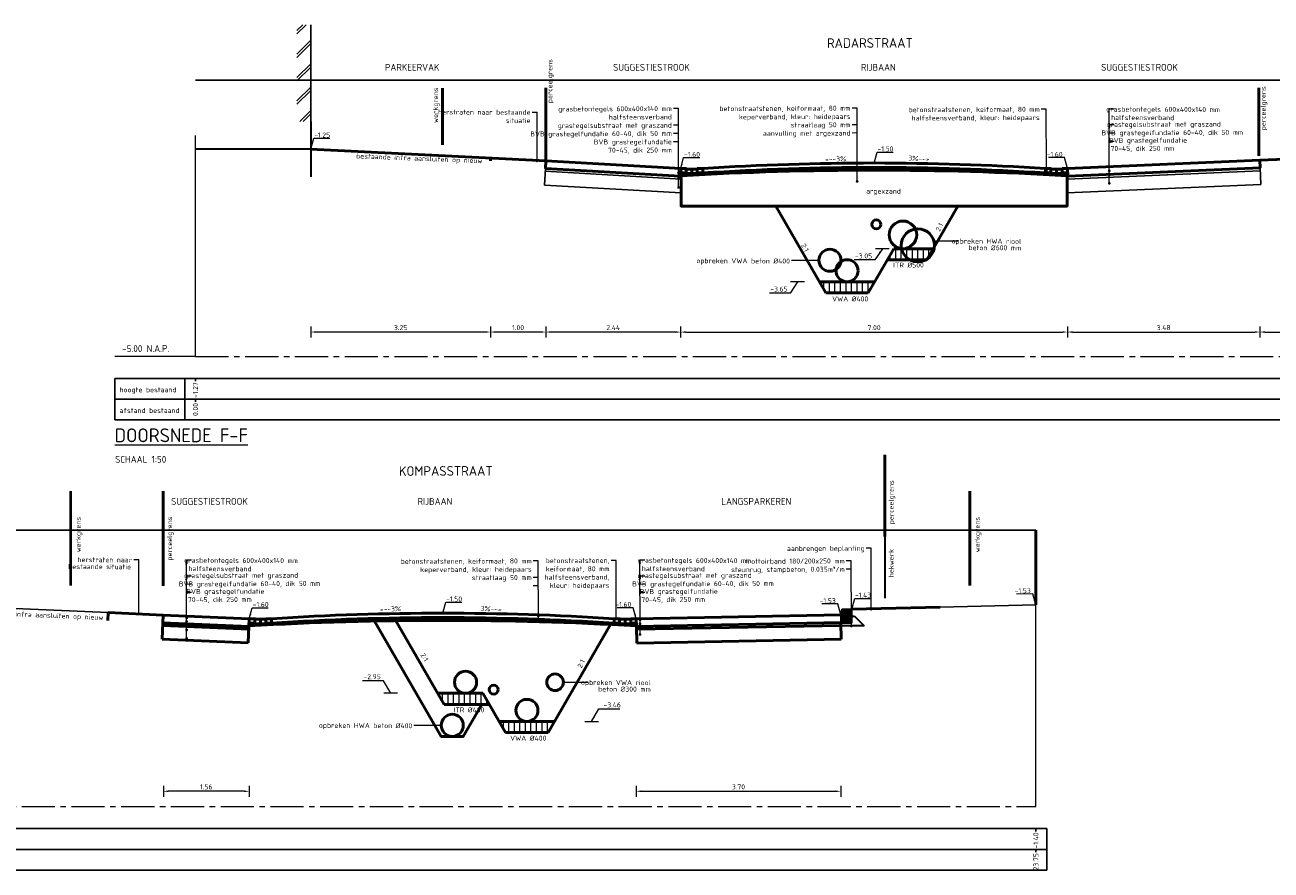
# Model space of a CAD drawing. Header units: metres. Extents: x 97967 to 197304, y 436003 to 872588.
# Tile 8 of 15: x 98618 to 98641, y 436234 to 436250. Entities that reach past the tile are written whole.
import ezdxf
from ezdxf.enums import TextEntityAlignment as Align
from ezdxf.lldxf.tags import DXFTag

# ---------------------------------------------------------------- set-up
doc = ezdxf.new("R2010")
doc.units = ezdxf.units.M
for name, pattern in [('AL-NAP_LIJN-SO', [15.25, 12, -1.5, 0.25, -1.5]), ('XX-CENTER', [8, 5, -1, 1, -1]), ('ZZ-AFBREEK-SO', [7, 4, -1, 1, -1]), ('ZZ-HIDDEN-SO', [4, 2, -2])]:
    doc.linetypes.add(name, pattern=pattern)
for name, color, linetype, lineweight in [('B-WE-OG-BEBOUWING_STRAATNAAM-T35-50', 50, 'Continuous', 35), ('B-WE-VH-M-50', 7, 'Continuous', 18), ('B-WE-VH-OPENVERHARDING_BETONSTRAATSTEEN-GD', 252, 'Continuous', 25), ('N-WE-GW-SLEUF-GD', 90, 'Continuous', 50), ('N-WE-GW-SLEUF-T18-50', 1, 'Continuous', 18), ('N-WE-GW-SLEUF-WERK-AD-50', 92, 'Continuous', 18), ('N-WE-IE-TERREINAFSCHEIDING_KUNSTMATIG-G', 30, 'IE-TERREINAFSCHEIDING_KUNSTMATIG-SO', 35), ('N-WE-KG-GRENS_PERCEEL-GD', 150, 'Continuous', 50), ('N-WE-KG-GRENS_WERK-GD', 7, 'Continuous', 50), ('N-WE-OG-BEBOUWING-GD', 7, 'Continuous', 35), ('N-WE-OG-T25-50', 7, 'Continuous', 25), ('N-WE-OG-TERREIN_GEVEL-SD', 7, 'Continuous', 25), ('N-WE-RI-DWA-GD', 20, 'Continuous', 50), ('N-WE-RI-GWA-T18-50', 1, 'Continuous', 18), ('N-WE-RI-ITR-GD', 50, 'Continuous', 50), ('N-WE-RI-M-50', 7, 'Continuous', 18), ('N-WE-RI-T18-50', 1, 'Continuous', 18), ('N-WE-VH-FUNDERING-GD', 7, 'Continuous', 50), ('N-WE-VH-FUNDERING_ZANDCEMENTSTABILISATIE-G', 7, 'ZZ-HIDDEN-SO', 35), ('N-WE-VH-GESLOTENVERHARDING-GD', 10, 'Continuous', 50), ('N-WE-VH-HALFVERHARDING_GRASBETONSTEEN-GD', 130, 'Continuous', 50), ('N-WE-VH-KANTOPSLUITING_TROTTOIRBAND-SD', 210, 'Continuous', 25), ('N-WE-VH-M-50', 7, 'Continuous', 18), ('N-WE-VH-OPENVERHARDING-GD', 90, 'Continuous', 50), ('N-WE-VH-OPENVERHARDING_BETONSTRAATSTEEN-GD', 90, 'Continuous', 50), ('N-WE-VH-T18-50', 1, 'Continuous', 18), ('N-WE-VH-VERHARDING_FUNDERING-GD', 7, 'Continuous', 25), ('N-WE-VH-VERKANTING-T18-50', 1, 'Continuous', 18), ('V-WE-RI-DRAINAGE-GD', 90, 'Continuous', 50), ('V-WE-RI-HWA_TRANSPORTLEIDING-GD', 150, 'Continuous', 50), ('V-WE-RI-VWA_RIOOLLEIDING-GD', 20, 'Continuous', 50), ('X-XX-AL-AFBREEKLIJN-G', 7, 'ZZ-AFBREEK-SO', 18), ('X-XX-AL-NAP-G', 7, 'AL-NAP_LIJN-SO', 18), ('X-XX-AL-NAP-GD', 7, 'Continuous', 25), ('X-XX-AL-PROFIELBALK-G', 7, 'Continuous', 25), ('X-XX-AL-PROFIELBALK-T18', 1, 'Continuous', 0), ('X-XX-AL-PROFIELBALK-T25', 7, 'Continuous', 15), ('X-XX-AL-PROFIELBALK-T50', 4, 'Continuous', 15), ('X-XX-AL-VERWIJZING_DOORSNEDE-T25-50', 7, 'Continuous', 25)]:
    doc.layers.add(name, color=color, linetype=linetype, lineweight=lineweight)
doc.layers.add('B-WE-VH-HULPLIJN-GD', color=7, linetype='Continuous', lineweight=25, plot=False)
doc.layers.add('N-WE-VH-HULPLIJN-GD', color=7, linetype='Continuous', lineweight=50, plot=False)
doc.styles.add('NLCS-ISO-M100-T18', font='NLCS-ISO.ttf', dxfattribs={"height": 0.18})
doc.styles.add('NLCS-ISO-M50-T18', font='NLCS-ISO.ttf', dxfattribs={"height": 0.09})
doc.styles.add('NLCS-ISO-M50-T25', font='NLCS-ISO.ttf', dxfattribs={"height": 0.125})
doc.styles.add('NLCS-ISO-M50-T35', font='NLCS-ISO.ttf', dxfattribs={"height": 0.175})
doc.styles.add('NLCS-ISO-M50-T50', font='NLCS-ISO.ttf', dxfattribs={"height": 0.25})
doc.styles.get("Standard").update_dxf_attribs({"font": 'arial.ttf'})
doc.linetypes.add('IE-TERREINAFSCHEIDING_KUNSTMATIG-SO', pattern='A,4,[82,NLCS.SHX,S=0.75,R=90,X=0,Y=0],4,-2', length=10)
tags = doc.linetypes.add('KG-PERCEEL', pattern='A,5.5,-2,["P",Standard,S=1.8,R=0,X=-0.5,Y=-0.9],-2,5.5,-2,[5,NLCS.SHX,S=0.75,R=0,X=0,Y=0],-2', length=19).pattern_tags.tags
tags[6] = DXFTag(74, 10)
doc.linetypes.add('V-CONTINUOUS-SO', pattern='A,3.5,[24,NLCS.SHX,S=0.5,R=0,X=0,Y=0],3.5', length=7)
doc.dimstyles.new('NLCS-M50-T18-PIJL_L2_H0', dxfattribs={"dimscale": 0.05, "dimtxt": 2.5, "dimasz": 1.8, "dimexe": 2, "dimexo": 2, "dimgap": 0.7, "dimtad": 1, "dimzin": 0, "dimdsep": 46, "dimtxsty": 'NLCS-ISO-M50-T18', "dimcen": 0, "dimdle": 2, "dimclrd": 256, "dimclre": 256, "dimclrt": 1, "dimadec": 0, "dimazin": 0, "dimtfac": 1, "dimtdec": 3, "dimtofl": 0, "dimtmove": 0, "dimatfit": 3, "dimfxl": 2, "dimfxlon": 1, "dimtfillclr": 256, "dimtolj": 1, "dimtzin": 0, "dimlwd": -1, "dimlwe": -1, "dimarcsym": 0})
doc.dimstyles.new('NLCS-M50-T18-PIJL_L2_H1', dxfattribs={"dimscale": 0.05, "dimtxt": 2.5, "dimasz": 1.8, "dimexe": 2, "dimexo": 2, "dimgap": 0.7, "dimtad": 1, "dimzin": 0, "dimdsep": 46, "dimtxsty": 'NLCS-ISO-M50-T18', "dimcen": 0, "dimdle": 2, "dimclrd": 256, "dimclre": 256, "dimclrt": 1, "dimadec": 1, "dimazin": 0, "dimtfac": 1, "dimtdec": 3, "dimtofl": 0, "dimtmove": 0, "dimatfit": 3, "dimfxl": 2, "dimfxlon": 1, "dimtfillclr": 256, "dimtolj": 1, "dimtzin": 0, "dimlwd": -1, "dimlwe": -1, "dimarcsym": 0})
pattern_1 = [(90, (0, 1.03043), (-0.1, 0), [])]
pattern_2 = [(90, (0, 0), (-0.1, 0), [])]

# ---------------------------------------------------------------- blocks, each defined once
blk = doc.blocks.new('SOG-GEVEL_LINKS-D')
for p, q in [((-0.5, 3.292), (-0.292, 3.5)), ((-0.5, 3.172), (-0.172, 3.5)), ((0, 3.5), (0, 0)), ((-0.5, 2.444), (0, 2.944)), ((-0.5, 2.324), (0, 2.824)), ((-0.5, 1.595), (0, 2.095)), ((-0.5, 1.475), (0, 1.975)), ((-0.5, 0.747), (0, 1.247)), ((-0.5, 0.627), (0, 1.127)), ((-0.398, 0), (0, 0.398)), ((-0.278, 0), (0, 0.278))]:
    blk.add_line(p, q)
blk = doc.blocks.new('*D62')
at = {"layer": 'Defpoints', "color": 0, "transparency": 16777216}
for p in [(98630.008, 436246.914), (98637.008, 436246.914), (98637.008, 436243.955)]:
    blk.add_point(p, dxfattribs=at)
at = {"layer": 'N-WE-VH-M-50', "transparency": 16777216}
for p, q in [((98630.008, 436244.055), (98630.008, 436243.855)), ((98630.098, 436243.955), (98636.918, 436243.955)), ((98637.008, 436244.055), (98637.008, 436243.855))]:
    blk.add_line(p, q, dxfattribs=at)
for points in [[(98630.098, 436243.97), (98630.098, 436243.94), (98630.008, 436243.955)], [(98636.918, 436243.97), (98636.918, 436243.94), (98637.008, 436243.955)]]:
    blk.add_solid(points, dxfattribs=at)
at = {"layer": 'N-WE-VH-M-50', "color": 1, "transparency": 16777216, "insert": (98633.508, 436244.035), "char_height": 0.09, "attachment_point": 5, "style": 'NLCS-ISO-M50-T18'}
blk.add_mtext('\\A1;7.00', dxfattribs=at)
blk = doc.blocks.new('*D63')
at = {"layer": 'Defpoints', "color": 0, "transparency": 16777216}
for p in [(98640.488, 436247.064), (98637.008, 436246.914), (98640.488, 436243.955)]:
    blk.add_point(p, dxfattribs=at)
at = {"layer": 'N-WE-VH-M-50', "transparency": 16777216}
for p, q in [((98637.008, 436244.055), (98637.008, 436243.855)), ((98637.098, 436243.955), (98640.398, 436243.955)), ((98640.488, 436244.055), (98640.488, 436243.855))]:
    blk.add_line(p, q, dxfattribs=at)
for points in [[(98637.098, 436243.97), (98637.098, 436243.94), (98637.008, 436243.955)], [(98640.398, 436243.97), (98640.398, 436243.94), (98640.488, 436243.955)]]:
    blk.add_solid(points, dxfattribs=at)
at = {"layer": 'N-WE-VH-M-50', "color": 1, "transparency": 16777216, "insert": (98638.748, 436244.035), "char_height": 0.09, "attachment_point": 5, "style": 'NLCS-ISO-M50-T18'}
blk.add_mtext('\\A1;3.48', dxfattribs=at)
blk = doc.blocks.new('*D64')
at = {"layer": 'Defpoints', "color": 0, "transparency": 16777216}
for p in [(98640.488, 436247.064), (98645.038, 436246.784), (98645.038, 436243.955)]:
    blk.add_point(p, dxfattribs=at)
at = {"layer": 'N-WE-VH-M-50', "transparency": 16777216}
for p, q in [((98640.488, 436244.055), (98640.488, 436243.855)), ((98640.578, 436243.955), (98644.948, 436243.955)), ((98645.038, 436244.055), (98645.038, 436243.855))]:
    blk.add_line(p, q, dxfattribs=at)
for points in [[(98640.578, 436243.97), (98640.578, 436243.94), (98640.488, 436243.955)], [(98644.948, 436243.97), (98644.948, 436243.94), (98645.038, 436243.955)]]:
    blk.add_solid(points, dxfattribs=at)
at = {"layer": 'N-WE-VH-M-50', "color": 1, "transparency": 16777216, "insert": (98642.763, 436244.035), "char_height": 0.09, "attachment_point": 5, "style": 'NLCS-ISO-M50-T18'}
blk.add_mtext('\\A1;4.55', dxfattribs=at)
blk = doc.blocks.new('*D65')
at = {"layer": 'Defpoints', "color": 0, "transparency": 16777216}
for p in [(98627.569, 436247.054), (98630.008, 436246.914), (98627.569, 436243.955)]:
    blk.add_point(p, dxfattribs=at)
at = {"layer": 'N-WE-VH-M-50', "transparency": 16777216}
for p, q in [((98627.569, 436244.055), (98627.569, 436243.855)), ((98629.918, 436243.955), (98627.659, 436243.955)), ((98630.008, 436244.055), (98630.008, 436243.855))]:
    blk.add_line(p, q, dxfattribs=at)
for points in [[(98627.659, 436243.97), (98627.659, 436243.94), (98627.569, 436243.955)], [(98629.918, 436243.97), (98629.918, 436243.94), (98630.008, 436243.955)]]:
    blk.add_solid(points, dxfattribs=at)
at = {"layer": 'N-WE-VH-M-50', "color": 1, "transparency": 16777216, "insert": (98628.789, 436244.035), "char_height": 0.09, "attachment_point": 5, "style": 'NLCS-ISO-M50-T18'}
blk.add_mtext('\\A1;2.44', dxfattribs=at)
blk = doc.blocks.new('*D66')
at = {"layer": 'Defpoints', "color": 0, "transparency": 16777216}
for p in [(98626.569, 436247.054), (98623.316, 436246.764), (98623.316, 436243.955)]:
    blk.add_point(p, dxfattribs=at)
at = {"layer": 'N-WE-VH-M-50', "transparency": 16777216}
for p, q in [((98623.316, 436244.055), (98623.316, 436243.855)), ((98626.479, 436243.955), (98623.406, 436243.955)), ((98626.569, 436244.055), (98626.569, 436243.855))]:
    blk.add_line(p, q, dxfattribs=at)
for points in [[(98623.406, 436243.97), (98623.406, 436243.94), (98623.316, 436243.955)], [(98626.479, 436243.97), (98626.479, 436243.94), (98626.569, 436243.955)]]:
    blk.add_solid(points, dxfattribs=at)
at = {"layer": 'N-WE-VH-M-50', "color": 1, "transparency": 16777216, "insert": (98624.942, 436244.035), "char_height": 0.09, "attachment_point": 5, "style": 'NLCS-ISO-M50-T18'}
blk.add_mtext('\\A1;3.25', dxfattribs=at)
blk = doc.blocks.new('_Dot')
at = {"color": 0, "linetype": 'ByBlock', "lineweight": -2}
blk.add_line((-0.5, 0), (-1, 0), dxfattribs=at)
at = {"color": 0, "linetype": 'ByBlock', "const_width": 0.5}
blk.add_lwpolyline([(-0.25, 0, 1), (0.25, 0, 1)], format="xyb", close=True, dxfattribs=at)
blk = doc.blocks.new('*D123')
at = {"layer": 'Defpoints', "color": 0, "transparency": 16777216}
for p in [(98627.569, 436247.054), (98626.566, 436246.764), (98626.566, 436243.955)]:
    blk.add_point(p, dxfattribs=at)
at = {"layer": 'N-WE-VH-M-50', "transparency": 16777216}
for p, q in [((98626.566, 436244.055), (98626.566, 436243.855)), ((98627.479, 436243.955), (98626.656, 436243.955)), ((98627.569, 436244.055), (98627.569, 436243.855))]:
    blk.add_line(p, q, dxfattribs=at)
for points in [[(98626.656, 436243.97), (98626.656, 436243.94), (98626.566, 436243.955)], [(98627.479, 436243.97), (98627.479, 436243.94), (98627.569, 436243.955)]]:
    blk.add_solid(points, dxfattribs=at)
at = {"layer": 'N-WE-VH-M-50', "color": 1, "transparency": 16777216, "insert": (98627.067, 436244.035), "char_height": 0.09, "attachment_point": 5, "style": 'NLCS-ISO-M50-T18'}
blk.add_mtext('\\A1;1.00', dxfattribs=at)
blk = doc.blocks.new('SVH-KANTOPSLUITING_TROTTOIRBAND_180 200X250-D')
blk.add_hatch(color=254).paths.add_polyline_path([(-0.2, -0.12), (-0.2, -0.25), (0, -0.25), (0, 0), (-0.18, 0)])
at = {"flags": 128}
blk.add_lwpolyline([(-0.2, -0.12), (-0.2, -0.25), (0, -0.25), (0, 0), (-0.18, 0)], close=True, dxfattribs=at)
blk = doc.blocks.new('*D127')
at = {"layer": 'B-WE-VH-M-50', "ltscale": 0.2, "transparency": 16777216}
for p, q in [((98629.204, 436235.743), (98629.204, 436235.543)), ((98632.904, 436235.743), (98632.904, 436235.543)), ((98629.294, 436235.643), (98632.814, 436235.643))]:
    blk.add_line(p, q, dxfattribs=at)
for points in [[(98629.294, 436235.658), (98629.294, 436235.628), (98629.204, 436235.643)], [(98632.814, 436235.658), (98632.814, 436235.628), (98632.904, 436235.643)]]:
    blk.add_solid(points, dxfattribs=at)
at = {"layer": 'Defpoints', "color": 0, "ltscale": 0.2, "transparency": 16777216}
for p in [(98629.204, 436238.766), (98632.904, 436238.751), (98632.904, 436235.643)]:
    blk.add_point(p, dxfattribs=at)
at = {"layer": 'B-WE-VH-M-50', "color": 1, "ltscale": 0.2, "transparency": 16777216, "insert": (98631.054, 436235.723), "char_height": 0.09, "attachment_point": 5, "style": 'NLCS-ISO-M50-T18'}
blk.add_mtext('\\A1;3.70', dxfattribs=at)
blk = doc.blocks.new('*D128')
at = {"layer": 'B-WE-VH-M-50', "ltscale": 0.2, "transparency": 16777216}
for p, q in [((98620.648, 436235.743), (98620.648, 436235.543)), ((98622.203, 436235.743), (98622.203, 436235.543)), ((98622.113, 436235.643), (98620.738, 436235.643))]:
    blk.add_line(p, q, dxfattribs=at)
for points in [[(98620.738, 436235.658), (98620.738, 436235.628), (98620.648, 436235.643)], [(98622.113, 436235.658), (98622.113, 436235.628), (98622.203, 436235.643)]]:
    blk.add_solid(points, dxfattribs=at)
at = {"layer": 'Defpoints', "color": 0, "ltscale": 0.2, "transparency": 16777216}
for p in [(98620.648, 436238.833), (98622.203, 436238.766), (98620.648, 436235.643)]:
    blk.add_point(p, dxfattribs=at)
at = {"layer": 'B-WE-VH-M-50', "color": 1, "ltscale": 0.2, "transparency": 16777216, "insert": (98621.425, 436235.723), "char_height": 0.09, "attachment_point": 5, "style": 'NLCS-ISO-M50-T18'}
blk.add_mtext('\\A1;1.56', dxfattribs=at)

msp = doc.modelspace()

# ---------------------------------------------------------------- hatches: boundary and pattern name
at = {"layer": 'N-WE-GW-SLEUF-WERK-AD-50', "transparency": 33554687}
h = msp.add_hatch(dxfattribs=at)
h.set_pattern_fill('AGW-WERK_AANVULLEN-SO', scale=0.02, angle=45, pattern_type=2)
h.set_pattern_definition(pattern_1)
h.paths.add_polyline_path([(98634.2789, 436245.2641), (98634.4635, 436245.2641), (98634.5789, 436245.4641), (98634.2789, 436245.4641), (98634.0289, 436245.4641), (98633.8653, 436245.4641), (98633.7499, 436245.2641), (98634.0289, 436245.2641)])
h = msp.add_hatch(dxfattribs=at)
h.set_pattern_fill('AGW-WERK_AANVULLEN-SO', scale=0.02, angle=45, pattern_type=2)
h.set_pattern_definition(pattern_1)
h.paths.add_polyline_path([(98633.4035, 436244.6641), (98633.5189, 436244.8641), (98632.5189, 436244.8641), (98632.6344, 436244.6641)])
h = msp.add_hatch(dxfattribs=at)
h.set_pattern_fill('AGW-WERK_AANVULLEN-SO', scale=0.02, angle=45, pattern_type=2)
h.set_pattern_definition(pattern_2)
h.paths.add_polyline_path([(98626.5464, 436237.2163), (98626.4309, 436237.4163), (98625.6154, 436237.4163), (98625.7309, 436237.2163)])
h = msp.add_hatch(dxfattribs=at)
h.set_pattern_fill('AGW-WERK_AANVULLEN-SO', scale=0.02, angle=45, pattern_type=2)
h.set_pattern_definition(pattern_2)
h.paths.add_polyline_path([(98626.7254, 436236.9063), (98626.8409, 436236.7063), (98627.6099, 436236.7063), (98627.7254, 436236.9063)])

# ---------------------------------------------------------------- linework, layer by layer
at = {"layer": 'B-WE-VH-HULPLIJN-GD', "ltscale": 0.05}
for points in [[(98647.7289, 436248.5141), (98621.2289, 436248.5141)], [(98612.6854, 436240.3663), (98636.4356, 436240.3663)]]:
    msp.add_lwpolyline(points, dxfattribs=at)
at = {"layer": 'B-WE-VH-OPENVERHARDING_BETONSTRAATSTEEN-GD', "ltscale": 0.2}
for points in [[(98615.0095, 436239.0763), (98619.6487, 436238.8763)], [(98634.7041, 436238.9747), (98636.4356, 436239.0163)]]:
    msp.add_lwpolyline(points, dxfattribs=at)
at = {"layer": 'N-WE-GW-SLEUF-GD'}
for p, q in [((98632.6344, 436244.6641), (98631.7278, 436246.2343)), ((98634.4635, 436245.2641), (98635.0236, 436246.2343)), ((98633.8653, 436245.4641), (98633.4035, 436244.6641)), ((98633.8653, 436245.4641), (98634.0289, 436245.4641)), ((98634.0289, 436245.4641), (98634.2789, 436245.4641)), ((98634.2789, 436245.4641), (98634.5789, 436245.4641)), ((98633.5189, 436244.8641), (98632.5189, 436244.8641)), ((98633.4035, 436244.6641), (98632.6344, 436244.6641))]:
    msp.add_line(p, q, dxfattribs=at)
at = {"layer": 'N-WE-GW-SLEUF-GD', "ltscale": 0.2}
for p, q in [((98625.7309, 436237.2163), (98624.8567, 436238.7304)), ((98627.6099, 436236.7063), (98628.7385, 436238.661)), ((98626.4309, 436237.4163), (98625.6154, 436237.4163)), ((98626.8409, 436236.7063), (98626.4309, 436237.4163)), ((98626.5464, 436237.2163), (98625.7309, 436237.2163)), ((98627.7254, 436236.9063), (98626.7254, 436236.9063)), ((98627.6099, 436236.7063), (98626.8409, 436236.7063))]:
    msp.add_line(p, q, dxfattribs=at)
at = {"layer": 'N-WE-GW-SLEUF-GD'}
msp.add_lwpolyline([(98633.7499, 436245.2641), (98634.0289, 436245.2641), (98634.2789, 436245.2641), (98634.4635, 436245.2641)], dxfattribs=at)
at = {"layer": 'N-WE-GW-SLEUF-GD', "ltscale": 0.2}
for points in [[(98625.8754, 436236.6363), (98625.6754, 436236.6363), (98624.4702, 436238.7238)], [(98625.8754, 436236.6363), (98626.0754, 436236.6363), (98626.4103, 436237.2163)]]:
    msp.add_lwpolyline(points, dxfattribs=at)
at = {"layer": 'N-WE-IE-TERREINAFSCHEIDING_KUNSTMATIG-G', "ltscale": 0.05}
msp.add_lwpolyline([(98633.7041, 436240.2536), (98633.7041, 436239.136)], dxfattribs=at)
at = {"layer": 'N-WE-KG-GRENS_PERCEEL-GD', "linetype": 'KG-PERCEEL', "ltscale": 0.05}
for points in [[(98627.5689, 436247.0542), (98627.5689, 436248.375)], [(98640.4689, 436247.1468), (98640.4689, 436248.375)], [(98633.7041, 436240.2536), (98633.7041, 436241.733)], [(98620.6478, 436239.3634), (98620.6478, 436241.0753)]]:
    msp.add_lwpolyline(points, dxfattribs=at)
at = {"layer": 'N-WE-KG-GRENS_WERK-GD', "linetype": 'XX-CENTER', "ltscale": 0.05, "const_width": 0.05}
for points in [[(98625.6989, 436247.3433), (98625.6989, 436248.375)], [(98618.9722, 436239.3634), (98618.9722, 436241.0753)], [(98635.2399, 436239.3634), (98635.2399, 436241.0753)]]:
    msp.add_lwpolyline(points, dxfattribs=at)
at = {"layer": 'N-WE-OG-BEBOUWING-GD'}
msp.add_line((98623.3155, 436247.2641), (98621.2289, 436247.2641), dxfattribs=at)
msp.add_lwpolyline([(98623.3155, 436247.7641), (98623.3155, 436246.7641)], dxfattribs=at)
at = {"layer": 'N-WE-RI-DWA-GD'}
msp.add_circle((98633.0189, 436245.0641), 0.2, dxfattribs=at)
at = {"layer": 'N-WE-RI-DWA-GD', "ltscale": 0.2}
msp.add_circle((98627.2254, 436237.1063), 0.2, dxfattribs=at)
at = {"layer": 'N-WE-RI-ITR-GD'}
msp.add_circle((98634.0289, 436245.7141), 0.25, dxfattribs=at)
at = {"layer": 'N-WE-RI-ITR-GD', "ltscale": 0.2}
msp.add_circle((98626.1154, 436237.6163), 0.2, dxfattribs=at)
at = {"layer": 'N-WE-RI-M-50', "ltscale": 0.2}
for points in [[(98633.781, 436245.4641), (98633.531, 436245.4641)], [(98632.2478, 436244.8641), (98631.9978, 436244.8641)], [(98624.8871, 436237.4163), (98624.6371, 436237.4163)], [(98628.2727, 436236.9063), (98628.5227, 436236.9063)]]:
    msp.add_lwpolyline(points, dxfattribs=at)
at = {"layer": 'N-WE-VH-FUNDERING-GD', "ltscale": 0.2}
for p, q in [((98619.6427, 436238.7365), (98619.6487, 436238.8763)), ((98620.6288, 436238.3937), (98620.6417, 436238.6934)), ((98632.9102, 436238.3963), (98632.9045, 436238.6962)), ((98622.1845, 436238.3267), (98622.1975, 436238.6264)), ((98629.2128, 436238.3263), (98629.2071, 436238.6263)), ((98632.9054, 436238.6462), (98629.2081, 436238.5763)), ((98632.9102, 436238.3963), (98629.2128, 436238.3263))]:
    msp.add_line(p, q, dxfattribs=at)
at = {"layer": 'N-WE-VH-FUNDERING-GD'}
msp.add_lwpolyline([(98630.0159, 436246.7843, -0.0285714), (98637.0011, 436246.7843, -0.0285714)], format="xyb", dxfattribs=at)
msp.add_lwpolyline([(98630.0159, 436246.7843), (98630.0159, 436246.2343), (98637.0011, 436246.2343), (98637.0011, 436246.7843)], dxfattribs=at)
at = {"layer": 'N-WE-VH-FUNDERING-GD', "ltscale": 0.2}
msp.add_lwpolyline([(98622.1979, 436238.6357, -0.0286612), (98629.207, 436238.6359, -0.0285673)], format="xyb", dxfattribs=at)
for points in [[(98620.6396, 436238.6435), (98622.1953, 436238.5764)], [(98620.6288, 436238.3937), (98622.1845, 436238.3267)]]:
    msp.add_lwpolyline(points, dxfattribs=at)
at = {"layer": 'N-WE-VH-FUNDERING_ZANDCEMENTSTABILISATIE-G'}
msp.add_lwpolyline([(98633.1045, 436238.8113), (98633.1545, 436238.8113), (98633.3295, 436238.6363), (98632.9056, 436238.6363)], dxfattribs=at)
at = {"layer": 'N-WE-VH-GESLOTENVERHARDING-GD'}
for p, q in [((98623.3155, 436247.2641), (98627.5689, 436247.0542)), ((98645.0381, 436247.2629), (98640.488, 436247.0641))]:
    msp.add_line(p, q, dxfattribs=at)
msp.add_lwpolyline([(98626.5689, 436247.0542), (98626.5689, 436247.1036)], dxfattribs=at)
for points in [[(98630.4085, 436246.9141, -0.0325121), (98636.6085, 436246.9141)], [(98630.4085, 436246.8342, -0.0324865), (98636.6085, 436246.8341, -0.0285714)]]:
    msp.add_lwpolyline(points, format="xyb", dxfattribs=at)
at = {"layer": 'N-WE-VH-HALFVERHARDING_GRASBETONSTEEN-GD', "ltscale": 0.2}
for p, q in [((98620.6417, 436238.6934), (98620.6478, 436238.8333)), ((98622.1975, 436238.6264), (98622.2035, 436238.7663)), ((98632.9045, 436238.8363), (98629.2045, 436238.7663)), ((98629.2071, 436238.6263), (98629.2045, 436238.7663)), ((98632.9045, 436238.6962), (98629.2071, 436238.6263))]:
    msp.add_line(p, q, dxfattribs=at)
for points in [[(98620.6417, 436238.6934), (98622.1975, 436238.6264)], [(98620.6478, 436238.8333), (98622.2035, 436238.7663)]]:
    msp.add_lwpolyline(points, dxfattribs=at)
at = {"layer": 'N-WE-VH-HULPLIJN-GD', "ltscale": 0.2}
msp.add_line((98636.4356, 436240.3663), (98636.4356, 436239.0163), dxfattribs=at)
at = {"layer": 'N-WE-VH-M-50'}
for p, q in [((98627.3221, 436247.9324), (98627.4125, 436247.932)), ((98627.4105, 436247.0471), (98627.4125, 436247.932)), ((98629.9674, 436248.0005), (98629.877, 436248.0002)), ((98629.9697, 436246.6223), (98629.9674, 436248.0005)), ((98633.1993, 436248.0079), (98633.1089, 436248.0076)), ((98633.2014, 436246.731), (98633.1993, 436248.0079)), ((98636.6224, 436247.9888), (98636.532, 436247.9884)), ((98636.6247, 436246.9252), (98636.6224, 436247.9888)), ((98637.8509, 436247.9891), (98637.7606, 436247.9888)), ((98637.7629, 436246.6969), (98637.7606, 436247.9888)), ((98629.968, 436247.7005), (98629.8777, 436247.7002)), ((98633.1993, 436247.7079), (98633.1089, 436247.7076)), ((98637.8516, 436247.7039), (98637.7612, 436247.7035)), ((98629.968, 436247.5505), (98629.8777, 436247.5502)), ((98633.1993, 436247.5579), (98633.1089, 436247.5576)), ((98637.8516, 436247.5539), (98637.7612, 436247.5535)), ((98629.968, 436247.4005), (98629.8777, 436247.4002)), ((98637.8516, 436247.4039), (98637.7612, 436247.4035)), ((98634.638, 436245.6041), (98635.0283, 436245.6041)), ((98632.459, 436245.247), (98632.012, 436245.2469)), ((98633.4555, 436240.0428), (98633.3651, 436240.0425)), ((98633.4577, 436238.9156), (98633.4555, 436240.0428)), ((98620.1143, 436239.8395), (98620.2047, 436239.8391)), ((98620.203, 436238.9036), (98620.2047, 436239.8391)), ((98621.1567, 436239.824), (98621.0664, 436239.8236)), ((98621.0687, 436238.4612), (98621.0664, 436239.8236)), ((98627.4312, 436239.8132), (98627.3408, 436239.8129)), ((98627.4333, 436238.7675), (98627.4312, 436239.8132)), ((98628.8385, 436239.822), (98628.7481, 436239.8216)), ((98628.8408, 436238.7584), (98628.8385, 436239.822)), ((98629.3608, 436239.824), (98629.2704, 436239.8236)), ((98629.2727, 436238.5317), (98629.2704, 436239.8236)), ((98633.0946, 436239.8132), (98633.0042, 436239.8129)), ((98633.0968, 436238.686), (98633.0946, 436239.8132)), ((98633.0946, 436239.6632), (98633.0042, 436239.6629)), ((98621.1574, 436239.5387), (98621.067, 436239.5383)), ((98621.1574, 436239.3887), (98621.067, 436239.3883)), ((98627.4312, 436239.5132), (98627.3408, 436239.5129)), ((98627.4312, 436239.3632), (98627.3408, 436239.3629)), ((98629.3614, 436239.5387), (98629.2711, 436239.5383)), ((98629.3614, 436239.3887), (98629.2711, 436239.3883)), ((98621.1574, 436239.2387), (98621.067, 436239.2383)), ((98629.3614, 436239.2387), (98629.2711, 436239.2383)), ((98627.9354, 436237.6161), (98628.3257, 436237.616)), ((98625.6254, 436236.8361), (98625.1783, 436236.836))]:
    msp.add_line(p, q, dxfattribs=at)
at = {"layer": 'N-WE-VH-OPENVERHARDING-GD', "ltscale": 0.2}
for p, q in [((98627.5609, 436246.9145), (98627.5689, 436247.0542)), ((98640.494, 436246.9242), (98640.4879, 436247.0641)), ((98630.0005, 436246.7743), (98630.0085, 436246.9141)), ((98637.0145, 436246.7742), (98637.0085, 436246.9141))]:
    msp.add_line(p, q, dxfattribs=at)
at = {"layer": 'N-WE-VH-OPENVERHARDING-GD'}
for p, q in [((98627.5689, 436247.0542), (98630.0085, 436246.9141)), ((98627.5609, 436246.9145), (98630.0005, 436246.7743))]:
    msp.add_line(p, q, dxfattribs=at)
for points in [[(98637.0085, 436246.9141), (98640.488, 436247.0641)], [(98637.0145, 436246.7742), (98640.494, 436246.9242)]]:
    msp.add_lwpolyline(points, dxfattribs=at)
at = {"layer": 'N-WE-VH-OPENVERHARDING_BETONSTRAATSTEEN-GD', "ltscale": 0.2}
for points in [[(98630.0085, 436246.9141), (98630.1085, 436246.9141), (98630.1085, 436246.8341), (98630.0085, 436246.8341)], [(98630.1085, 436246.9041), (98630.2085, 436246.9041), (98630.2085, 436246.8241), (98630.1085, 436246.8241)], [(98630.2085, 436246.9041), (98630.3085, 436246.9041), (98630.3085, 436246.8241), (98630.2085, 436246.8241)], [(98630.3085, 436246.9141), (98630.4085, 436246.9141), (98630.4085, 436246.8341), (98630.3085, 436246.8341)], [(98636.6085, 436246.9141), (98636.7085, 436246.9141), (98636.7085, 436246.8341), (98636.6085, 436246.8341)], [(98636.7085, 436246.9041), (98636.8085, 436246.9041), (98636.8085, 436246.8241), (98636.7085, 436246.8241)], [(98636.8085, 436246.9041), (98636.9085, 436246.9041), (98636.9085, 436246.8241), (98636.8085, 436246.8241)], [(98636.9085, 436246.9141), (98637.0085, 436246.9141), (98637.0085, 436246.8341), (98636.9085, 436246.8341)], [(98622.2035, 436238.7663), (98622.3035, 436238.7663), (98622.3035, 436238.6863), (98622.2035, 436238.6863)], [(98622.3035, 436238.7563), (98622.4035, 436238.7563), (98622.4035, 436238.6763), (98622.3035, 436238.6763)], [(98622.4035, 436238.7563), (98622.5035, 436238.7563), (98622.5035, 436238.6763), (98622.4035, 436238.6763)], [(98622.5035, 436238.7663), (98622.6035, 436238.7663), (98622.6035, 436238.6863), (98622.5035, 436238.6863)], [(98628.8045, 436238.7663), (98628.9045, 436238.7663), (98628.9045, 436238.6863), (98628.8045, 436238.6863)], [(98628.9045, 436238.7563), (98629.0045, 436238.7563), (98629.0045, 436238.6763), (98628.9045, 436238.6763)], [(98629.0045, 436238.7563), (98629.1045, 436238.7563), (98629.1045, 436238.6763), (98629.0045, 436238.6763)], [(98629.1045, 436238.7663), (98629.2045, 436238.7663), (98629.2045, 436238.6863), (98629.1045, 436238.6863)]]:
    msp.add_lwpolyline(points, close=True, dxfattribs=at)
for points in [[(98633.1045, 436238.9363), (98634.7041, 436238.9747)], [(98619.6487, 436238.8763), (98620.6478, 436238.8333)]]:
    msp.add_lwpolyline(points, dxfattribs=at)
for points in [[(98622.6035, 436238.7663, -0.0325066), (98628.8045, 436238.7663)], [(98622.6035, 436238.6863, -0.0325022), (98628.8045, 436238.6863, -0.0285673)]]:
    msp.add_lwpolyline(points, format="xyb", dxfattribs=at)
at = {"layer": 'N-WE-VH-VERHARDING_FUNDERING-GD', "ltscale": 0.2}
for p, q in [((98627.5437, 436246.615), (98627.5609, 436246.9145)), ((98640.5069, 436246.6245), (98640.494, 436246.9242))]:
    msp.add_line(p, q, dxfattribs=at)
at = {"layer": 'N-WE-VH-VERHARDING_FUNDERING-GD'}
for p, q in [((98627.558, 436246.8646), (98630.0159, 436246.7233)), ((98627.5437, 436246.615), (98630.0159, 436246.4729))]:
    msp.add_line(p, q, dxfattribs=at)
for points in [[(98637.0011, 436246.7236), (98640.4962, 436246.8743)], [(98637.0011, 436246.4734), (98640.5069, 436246.6245)]]:
    msp.add_lwpolyline(points, dxfattribs=at)
at = {"layer": 'V-WE-RI-DRAINAGE-GD', "linetype": 'V-CONTINUOUS-SO', "ltscale": 0.05}
for centre in [(98633.5489, 436245.9035), (98626.6254, 436237.4832)]:
    msp.add_circle(centre, 0.08, dxfattribs=at)
at = {"layer": 'V-WE-RI-HWA_TRANSPORTLEIDING-GD', "linetype": 'V-CONTINUOUS-SO', "ltscale": 0.05}
for centre, radius in [((98634.2989, 436245.5241), 0.3), ((98625.8754, 436236.8363), 0.2)]:
    msp.add_circle(centre, radius, dxfattribs=at)
at = {"layer": 'V-WE-RI-VWA_RIOOLLEIDING-GD', "linetype": 'V-CONTINUOUS-SO', "ltscale": 0.05}
for centre, radius in [((98632.7089, 436245.2541), 0.2), ((98627.7354, 436237.6163), 0.15)]:
    msp.add_circle(centre, radius, dxfattribs=at)
at = {"layer": 'X-XX-AL-AFBREEKLIJN-G'}
for points in [[(98621.2289, 436243.5141), (98621.2289, 436248.375)], [(98636.4354, 436235.3663), (98636.4354, 436240.2272)]]:
    msp.add_lwpolyline(points, dxfattribs=at)
at = {"layer": 'X-XX-AL-NAP-G'}
msp.add_line((98621.2289, 436243.5141), (98619.7685, 436243.5141), dxfattribs=at)
at = {"layer": 'X-XX-AL-NAP-G', "ltscale": 0.05}
for points in [[(98621.2289, 436243.5141), (98647.7289, 436243.5141)], [(98612.6854, 436235.3663), (98636.4354, 436235.3663)]]:
    msp.add_lwpolyline(points, dxfattribs=at)
at = {"layer": 'X-XX-AL-NAP-GD'}
for points in [[(98621.2289, 436243.1141), (98621.2289, 436243.0641)], [(98621.2289, 436242.7391), (98621.2289, 436242.6891)], [(98636.4354, 436234.9663), (98636.4354, 436234.9163)], [(98636.4354, 436234.5913), (98636.4354, 436234.5413)]]:
    msp.add_lwpolyline(points, dxfattribs=at)
at = {"layer": 'X-XX-AL-PROFIELBALK-G'}
msp.add_line((98619.7685, 436243.1141), (98619.7685, 436242.3641), dxfattribs=at)
for points in [[(98619.7685, 436243.1141), (98647.9289, 436243.1141)], [(98621.0345, 436243.1141), (98621.0345, 436242.3641)], [(98619.7685, 436242.7391), (98647.9289, 436242.7391)], [(98619.7685, 436242.3641), (98647.9289, 436242.3641)], [(98611.225, 436234.9663), (98636.6354, 436234.9663)], [(98636.6354, 436234.9663), (98636.6354, 436234.2163)], [(98611.225, 436234.5913), (98636.6354, 436234.5913)], [(98611.225, 436234.2163), (98636.6354, 436234.2163)]]:
    msp.add_lwpolyline(points, dxfattribs=at)

# ---------------------------------------------------------------- block references
at = {"layer": 'N-WE-OG-TERREIN_GEVEL-SD', "xscale": 0.4999999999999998, "yscale": 0.4999999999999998, "zscale": 0.4999999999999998}
msp.add_blockref('SOG-GEVEL_LINKS-D', (98623.3155, 436247.7641), dxfattribs=at)
at = {"layer": 'N-WE-VH-KANTOPSLUITING_TROTTOIRBAND-SD', "ltscale": 0.2}
msp.add_blockref('SVH-KANTOPSLUITING_TROTTOIRBAND_180 200X250-D', (98633.1045, 436238.9363), dxfattribs=at)
at = {"layer": 'N-WE-VH-M-50', "yscale": 0.04999999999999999, "zscale": 0.04999999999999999}
for p, xscale, rotation in [((98627.4105, 436247.0537), -0.04999999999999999, 89.77726412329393), ((98633.2016, 436247.0092), 0.04999999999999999, 270.2227358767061), ((98629.9699, 436246.9223), 0.04999999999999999, 270.2227358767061), ((98629.9699, 436246.8368), 0.04999999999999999, 270.2227358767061), ((98629.9699, 436246.7481), 0.04999999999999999, 270.2227358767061), ((98633.2016, 436246.9122), 0.04999999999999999, 270.2227358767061), ((98636.6249, 436246.8752), 0.04999999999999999, 270.2227358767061), ((98637.7631, 436246.9459), 0.04999999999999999, 270.2227358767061), ((98637.7631, 436246.8725), 0.04999999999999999, 270.2227358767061), ((98637.7631, 436246.7982), 0.04999999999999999, 270.2227358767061), ((98629.9699, 436246.5723), 0.04999999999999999, 270.2227358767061), ((98633.2016, 436246.681), 0.04999999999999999, 270.2227358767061), ((98637.7631, 436246.6469), 0.04999999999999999, 270.2227358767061), ((98634.588, 436245.6043), -0.04999999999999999, 359.7772641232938), ((98632.509, 436245.2472), 0.04999999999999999, 0.2227358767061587), ((98620.2028, 436238.8536), -0.04999999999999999, 89.77726412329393), ((98633.097, 436238.9318), 0.04999999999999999, 270.2227358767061), ((98633.4577, 436238.9447), 0.04999999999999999, 270.2227358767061), ((98621.0689, 436238.7808), 0.04999999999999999, 270.2227358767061), ((98621.0689, 436238.7151), 0.04999999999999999, 270.2227358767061), ((98627.4335, 436238.8145), 0.04999999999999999, 270.2227358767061), ((98627.4335, 436238.7175), 0.04999999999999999, 270.2227358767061), ((98628.8408, 436238.7663), 0.04999999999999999, 270.2227358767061), ((98629.2729, 436238.7457), 0.04999999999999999, 270.2227358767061), ((98629.2729, 436238.6723), 0.04999999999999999, 270.2227358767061), ((98633.097, 436238.636), 0.04999999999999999, 270.2227358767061), ((98621.0689, 436238.5626), 0.04999999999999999, 270.2227358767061), ((98621.0689, 436238.4112), 0.04999999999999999, 270.2227358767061), ((98629.2729, 436238.598), 0.04999999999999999, 270.2227358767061), ((98629.2729, 436238.4817), 0.04999999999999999, 270.2227358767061), ((98627.8854, 436237.6163), -0.04999999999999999, 359.7772641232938), ((98625.6754, 436236.8363), 0.04999999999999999, 0.2227358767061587)]:
    msp.add_blockref('_Dot', p, dxfattribs=dict(at, xscale=xscale, rotation=rotation))

# ---------------------------------------------------------------- texts
at = {"layer": 'B-WE-OG-BEBOUWING_STRAATNAAM-T35-50', "style": 'NLCS-ISO-M50-T35'}
for s, p in [('RADARSTRAAT', (98633.4315, 436249.1878)), ('KOMPASSTRAAT', (98625.7583, 436241.4411))]:
    msp.add_text(s, height=0.175, rotation=0.2, dxfattribs=at).set_placement(p, align=Align.MIDDLE)
at = {"layer": 'N-WE-GW-SLEUF-T18-50', "ltscale": 0.2, "style": 'NLCS-ISO-M50-T18'}
for rotation, p in [(63.0111, (98634.6968, 436245.7658)), (300, (98632.1824, 436245.5255)), (300, (98625.2971, 436238.1104)), (63.0111, (98628.2144, 436237.8634))]:
    msp.add_text('2:1', height=0.09, rotation=rotation, dxfattribs=at).set_placement(p)
at = {"layer": 'N-WE-OG-T25-50', "style": 'NLCS-ISO-M50-T25'}
for s, p in [('PARKEERVAK', (98624.6586, 436248.6842)), ('SUGGESTIESTROOK', (98628.7857, 436248.6842)), ('RIJBAAN', (98633.2702, 436248.6842)), ('SUGGESTIESTROOK', (98637.6167, 436248.6842)), ('SUGGESTIESTROOK', (98620.789, 436240.827)), ('RIJBAAN', (98625.2469, 436240.827)), ('LANGSPARKEREN', (98630.7437, 436240.827))]:
    msp.add_text(s, height=0.125, dxfattribs=at).set_placement(p)
at = {"layer": 'N-WE-RI-GWA-T18-50', "style": 'NLCS-ISO-M50-T18'}
for s, p in [('ITR %%C500', (98633.8541, 436245.1229)), ('VWA %%C400', (98632.7488, 436244.5104)), ('ITR %%C400', (98625.9007, 436237.0705)), ('VWA %%C400', (98626.9237, 436236.5589))]:
    msp.add_text(s, height=0.09, dxfattribs=at).set_placement(p)
at = {"layer": 'N-WE-RI-T18-50', "ltscale": 0.2, "style": 'NLCS-ISO-M50-T18'}
for s, p in [('-3.05', (98633.1632, 436245.2874)), ('-3.65', (98631.6299, 436244.6874)), ('-2.95', (98624.2693, 436237.6719)), ('-3.46', (98628.6115, 436237.1619))]:
    msp.add_text(s, height=0.09, dxfattribs=at).set_placement(p)
at = {"layer": 'N-WE-VH-T18-50', "style": 'NLCS-ISO-M50-T18'}
for s, rotation, p in [('perceelgrens', 89.77726, (98627.642, 436248.8955)), ('werkgrens', 89.77726, (98625.5741, 436248.3807)), ('perceelgrens', 89.77726, (98640.5506, 436248.4034)), ('herstraten naar bestaande', 359.77726, (98627.2939, 436247.9324)), ('grasbetontegels 600x400x140 mm', 0.22274, (98629.8495, 436248.0001)), ('betonstraatstenen, keiformaat, 80 mm', 0.22274, (98633.0814, 436248.0075)), ('betonstraatstenen, keiformaat, 80 mm', 0.22274, (98636.5045, 436247.9883)), ('grasbetontegels 600x400x140 mm', 359.77726, (98639.7667, 436247.9821)), ('situatie', 359.77726, (98627.2939, 436247.7824)), ('grastegelsubstraat met graszand', 0.22274, (98629.8502, 436247.7001)), ('halfsteensverband', 0.22274, (98629.8501, 436247.8501)), ('keperverband, kleur: heidepaars', 0.22274, (98633.082, 436247.8575)), ('straatlaag 50 mm', 0.22274, (98633.0814, 436247.7075)), ('halfsteensverband, kleur: heidepaars', 0.22274, (98636.5045, 436247.8383)), ('halfsteensverband', 359.77726, (98638.9382, 436247.8344)), ('grastegelsubstraat met graszand', 0.22274, (98639.7839, 436247.7203)), ('BVB grastegelfundatie 60-40, dik 50 mm', 0.22274, (98629.8502, 436247.5501)), ('aanvulling met argexzand', 0.22274, (98633.0814, 436247.5575)), ('BVB grastegelfundatie', 0.22274, (98639.1719, 436247.4284)), ('BVB grastegelfundatie 60-40, dik 50 mm', 0.22274, (98640.1844, 436247.5703)), ('BVB grastegelfundatie', 0.22274, (98629.8502, 436247.4001)), ('70-45, dik 250 mm', 0.22274, (98629.8502, 436247.2501)), ('70-45, dik 250 mm', 0.22274, (98638.9424, 436247.281)), ('bestaande infra aansluiten op nieuw', 357.73137, (98626.4205, 436247.0542)), ('opbreken HWA riool', 359.77726, (98636.1697, 436245.5972)), ('beton %%C600 mm', 359.77726, (98636.1697, 436245.4783)), ('opbreken VWA beton %%C400', 359.77726, (98631.9851, 436245.24)), ('perceelgrens', 90, (98633.8173, 436241.2731)), ('werkgrens', 90, (98619.1079, 436240.6091)), ('perceelgrens', 90, (98620.7609, 436240.6154)), ('werkgrens', 90, (98635.3756, 436240.6091)), ('aanbrengen beplanting', 0.22274, (98633.3377, 436240.0423)), ('hekwerk', 90, (98633.8173, 436240.0286)), ('herstraten naar', 359.77726, (98620.0802, 436239.8315)), ('grasbetontegels 600x400x140 mm', 359.77726, (98623.083, 436239.8169)), ('betonstraatstenen, keiformaat, 80 mm', 0.22274, (98627.3133, 436239.8128)), ('betonstraatstenen,', 0.22274, (98628.7206, 436239.8215)), ('grasbetontegels 600x400x140 mm', 359.77726, (98631.2875, 436239.8169)), ('trottoirband 180/200x250 mm', 0.22274, (98632.9767, 436239.8128)), ('bestaande situatie', 359.77726, (98620.064, 436239.7063)), ('halfsteensverband', 359.77726, (98622.244, 436239.6692)), ('grastegelsubstraat met graszand', 0.22274, (98623.0897, 436239.5551)), ('keperverband, kleur: heidepaars', 0.22274, (98627.3139, 436239.6628)), (' keiformaat, 80 mm', 0.22274, (98628.7206, 436239.6715)), ('halfsteensverband', 359.77726, (98630.4481, 436239.6692)), ('grastegelsubstraat met graszand', 0.22274, (98631.2937, 436239.5551)), ('steunrug, stampbeton, 0.035m³/m', 0.22274, (98632.9767, 436239.6628)), ('BVB grastegelfundatie 60-40, dik 50 mm', 0.22274, (98623.4902, 436239.4052)), ('straatlaag 50 mm', 0.22274, (98627.3133, 436239.5128)), ('halfsteensverband,', 0.22274, (98628.7206, 436239.5215)), (' kleur: heidepaars', 0.22274, (98628.7206, 436239.3715)), ('BVB grastegelfundatie 60-40, dik 50 mm', 0.22274, (98631.6942, 436239.4052)), ('70-45, dik 250 mm', 0.22274, (98622.2482, 436239.1159)), ('BVB grastegelfundatie', 0.22274, (98622.4777, 436239.2632)), ('70-45, dik 250 mm', 0.22274, (98630.4522, 436239.1159)), ('BVB grastegelfundatie', 0.22274, (98630.6817, 436239.2632)), ('bestaande infra aansluiten op nieuw', 357.73137, (98619.5627, 436238.7887)), ('opbreken VWA riool', 359.77726, (98629.4671, 436237.6091)), ('beton %%C300 mm', 359.77726, (98629.4671, 436237.4903)), ('opbreken HWA beton %%C400', 359.77726, (98625.1515, 436236.8291))]:
    msp.add_text(s, height=0.09, rotation=rotation, dxfattribs=at).set_placement(p, align=Align.MIDDLE_RIGHT)
for s, rotation, p in [('-1.25', 359.77726, (98623.6655, 436247.4756)), ('-1.50', 359.77726, (98633.8585, 436247.2256)), ('-1.60', 359.77726, (98630.3585, 436247.1256)), ('-1.60', 0.22274, (98636.9195, 436247.1266)), ('argexzand', 359.77726, (98633.9932, 436246.4597)), ('-1.50', 359.77726, (98626.0536, 436239.0778)), ('-1.53', 0.22274, (98632.8155, 436239.0488)), ('-1.43', 359.77726, (98633.4541, 436239.1478)), ('-1.53', 0.22274, (98636.343, 436239.2287)), ('-1.60', 359.77726, (98622.553, 436238.9778)), ('-1.60', 0.22274, (98629.1155, 436238.9788))]:
    msp.add_text(s, height=0.09, rotation=rotation, dxfattribs=at).set_placement(p, align=Align.RIGHT)
at = {"layer": 'N-WE-VH-VERKANTING-T18-50', "ltscale": 0.2, "style": 'NLCS-ISO-M50-T18'}
for s, rotation, p in [('<--3%%%', 2.12367, (98632.6202, 436247.0342)), ('3%%%-->', 356.56426, (98634.1244, 436247.0613)), ('<--3%%%', 2.12367, (98624.5657, 436238.8894)), ('3%%%-->', 356.56426, (98626.3847, 436238.9099))]:
    msp.add_text(s, height=0.09, rotation=rotation, dxfattribs=at).set_placement(p)
at = {"layer": 'X-XX-AL-PROFIELBALK-T18', "style": 'NLCS-ISO-M100-T18'}
for s, p in [('hoogte bestaand', (98619.8549, 436242.9102)), ('afstand bestaand', (98619.8563, 436242.5353))]:
    msp.add_text(s, height=0.09, dxfattribs=at).set_placement(p, align=Align.MIDDLE_LEFT)
for s, p in [('-1.27', (98621.2289, 436243.0459)), ('0.00', (98621.2289, 436242.6709)), ('-1.40', (98636.4354, 436234.898)), ('23.75', (98636.4354, 436234.523))]:
    msp.add_text(s, height=0.09, rotation=90, dxfattribs=at).set_placement(p, align=Align.MIDDLE_RIGHT)
at = {"layer": 'X-XX-AL-PROFIELBALK-T25', "style": 'NLCS-ISO-M50-T25'}
msp.add_text('SCHAAL 1:50', height=0.125, dxfattribs=at).set_placement((98619.775, 436241.5881))
at = {"layer": 'X-XX-AL-PROFIELBALK-T50', "style": 'NLCS-ISO-M50-T50'}
msp.add_text('%%UDOORSNEDE F-F', height=0.25, dxfattribs=at).set_placement((98619.768, 436241.9609))
at = {"layer": 'X-XX-AL-VERWIJZING_DOORSNEDE-T25-50', "style": 'NLCS-ISO-M50-T25'}
msp.add_text('-5.00 N.A.P.', height=0.125, rotation=0.22274, dxfattribs=at).set_placement((98619.9026, 436243.5917))

# ---------------------------------------------------------------- dimensions: what is measured, and where the dimension line sits
at = {"layer": 'B-WE-VH-M-50', "ltscale": 0.2}
for base, p1, p2, picture, middle in [((98620.6478, 436235.6426), (98622.203, 436238.7663), (98620.6478, 436238.8333), '*D128', (98621.4254, 436235.7226)), ((98632.9045, 436235.6426), (98629.2045, 436238.7663), (98632.9045, 436238.7513), '*D127', (98631.0545, 436235.7226))]:
    dim = msp.add_linear_dim(base=base, p1=p1, p2=p2, dimstyle='NLCS-M50-T18-PIJL_L2_H0', dxfattribs=at)
    dim.commit()
    dim.dimension.update_dxf_attribs({"geometry": picture, "text_midpoint": middle})
at = {"layer": 'N-WE-VH-M-50'}
for base, p1, p2, picture, middle in [((98623.3155, 436243.9553), (98626.5689, 436247.0542), (98623.3155, 436246.7641), '*D66', (98624.9422, 436244.0353)), ((98626.5655, 436243.9553), (98627.5689, 436247.0542), (98626.5655, 436246.7641), '*D123', (98627.0672, 436244.0353)), ((98640.488, 436243.9553), (98637.0085, 436246.9141), (98640.488, 436247.0641), '*D63', (98638.7482, 436244.0353)), ((98645.0381, 436243.9553), (98640.488, 436247.0641), (98645.0381, 436246.7841), '*D64', (98642.763, 436244.0353))]:
    dim = msp.add_linear_dim(base=base, p1=p1, p2=p2, dimstyle='NLCS-M50-T18-PIJL_L2_H0', override={"dimtmove": 1}, dxfattribs=at)
    dim.commit()
    dim.dimension.update_dxf_attribs({"geometry": picture, "text_midpoint": middle})
for base, p2, picture, middle in [((98627.5689, 436243.9553), (98627.5689, 436247.0542), '*D65', (98628.7887, 436244.0353)), ((98637.0085, 436243.9553), (98637.0085, 436246.9141), '*D62', (98633.5085, 436244.0353))]:
    dim = msp.add_linear_dim(base=base, p1=(98630.0085, 436246.9141), p2=p2, dimstyle='NLCS-M50-T18-PIJL_L2_H0', dxfattribs=at)
    dim.commit()
    dim.dimension.update_dxf_attribs({"geometry": picture, "text_midpoint": middle})

# ---------------------------------------------------------------- leaders
at = {"layer": 'N-WE-RI-M-50', "ltscale": 0.2}
for points in [[(98633.6573, 436245.4641), (98633.5241, 436245.2595), (98633.1477, 436245.2595)], [(98632.1241, 436244.8641), (98631.9908, 436244.6595), (98631.6145, 436244.6595)], [(98624.7634, 436237.4163), (98624.6302, 436237.644), (98624.2538, 436237.644)], [(98628.3964, 436236.9063), (98628.5296, 436237.134), (98628.906, 436237.134)]]:
    msp.add_leader(points, dimstyle='NLCS-M50-T18-PIJL_L2_H0', override={"dimgap": 0.7, "dimtad": 0}, dxfattribs=at)
at = {"layer": 'N-WE-VH-M-50'}
for points in [[(98623.3155, 436247.2641), (98623.3695, 436247.4624), (98623.6601, 436247.4613)], [(98630.0085, 436246.9141), (98630.0625, 436247.1124), (98630.3531, 436247.1113)], [(98633.5085, 436247.0141), (98633.5625, 436247.2124), (98633.8531, 436247.2113)], [(98637.0085, 436246.9141), (98636.9545, 436247.1124), (98636.6639, 436247.1113)], [(98633.104, 436238.9363), (98633.158, 436239.1346), (98633.4486, 436239.1335)], [(98636.4321, 436239.0162), (98636.3781, 436239.2145), (98636.0875, 436239.2134)], [(98622.203, 436238.7663), (98622.257, 436238.9646), (98622.5476, 436238.9635)], [(98625.7035, 436238.8663), (98625.7575, 436239.0646), (98626.0481, 436239.0635)], [(98629.2045, 436238.7663), (98629.1505, 436238.9646), (98628.8599, 436238.9635)], [(98632.9045, 436238.8363), (98632.8505, 436239.0346), (98632.5599, 436239.0335)]]:
    msp.add_leader(points, dimstyle='NLCS-M50-T18-PIJL_L2_H1', override={"dimgap": 0.7, "dimtad": 0}, dxfattribs=at)

doc.saveas('drawing.dxf')
